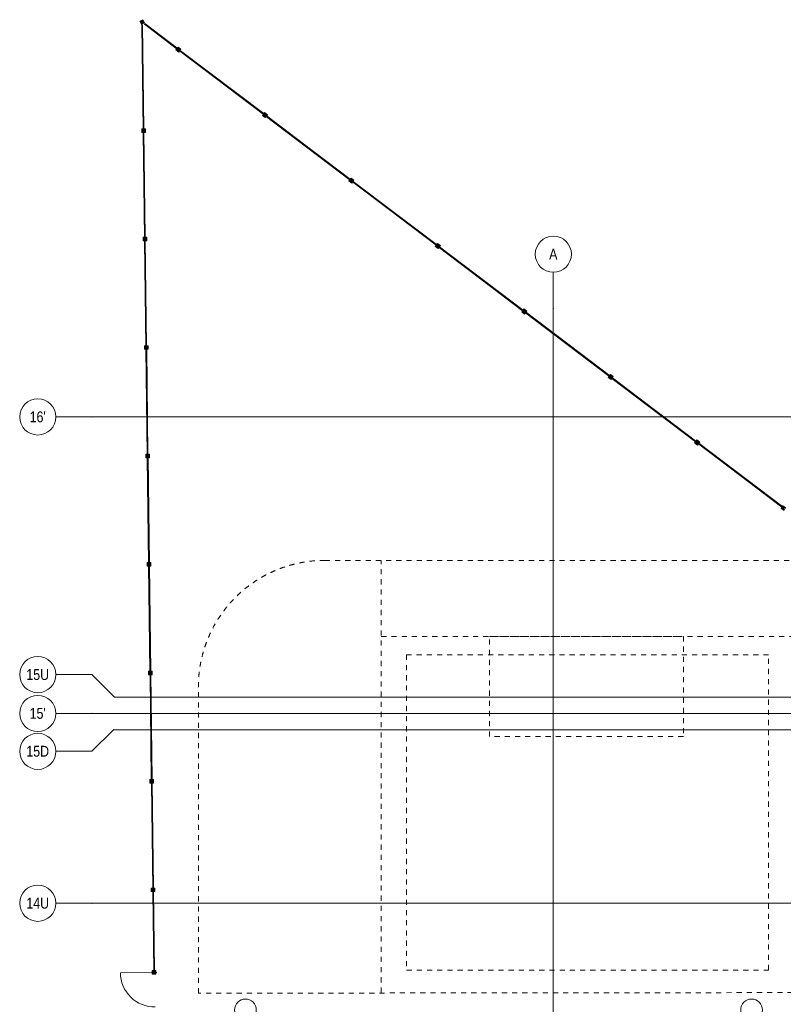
# Model space of a CAD drawing. Header units: millimetres. Extents: x -14761 to 157739, y -22400 to 107990.
# Tile 34 of 190: x -14761 to 6361, y 72955 to 100187. Entities that reach past the tile are written whole.
import ezdxf

# ---------------------------------------------------------------- set-up
doc = ezdxf.new("R2010")
doc.units = ezdxf.units.MM
doc.header["$MEASUREMENT"] = 0
doc.linetypes.add('Wipeout_Contour', pattern=[1000, 0, -1000])
doc.linetypes.add('короткая штриховая', pattern=[282.222222, 141.111111, -141.111111])
for name, color, linetype in [('Интерьер - Мебель', 7, 'Continuous'), ('Местность - Забор', 7, 'Continuous'), ('Элемент Модели - Оси', 7, 'Continuous'), ('Элемент модели - Оси Улица Бани', 7, 'Continuous')]:
    doc.layers.add(name, color=color, linetype=linetype)
doc.styles.add('СГЕНЕРИР_СТИЛЬ_3', font='txt')

msp = doc.modelspace()

# ---------------------------------------------------------------- linework, layer by layer
at = {"layer": 'Интерьер - Мебель', "color": 7, "linetype": 'короткая штриховая', "lineweight": 15}
for p, q in [((-4759, 73279), (-4759, 85233)), ((-4759, 83131), (7249, 83131)), ((-1769, 83131), (3597, 83131)), ((-1769, 80362), (-1769, 83131)), ((3597, 83131), (3597, 80362)), ((5955, 82619), (-4058, 82619)), ((-4058, 82619), (-4058, 73904)), ((5955, 73904), (5955, 82619)), ((3597, 80362), (-1769, 80362)), ((-4058, 73904), (5955, 73904))]:
    msp.add_line(p, q, dxfattribs=at)
msp.add_lwpolyline([(-9819, 73263), (-9819, 81733, -0.414214), (-6319, 85233), (7249, 85233), (7249, 83131), (6689, 83131), (6689, 78057), (7390, 78057), (7390, 76758), (6621, 76758), (6621, 73279)], format="xyb", close=True, dxfattribs=at)
at = {"layer": 'Элемент Модели - Оси', "color": 7, "linetype": 'Continuous', "lineweight": 15}
for p, q in [((0, 92200), (0, 93200)), ((0, 92200), (0, -1975)), ((-12761, 89200), (-13761, 89200)), ((-12761, 89200), (155650, 89200)), ((-12761, 82073), (-13761, 82073)), ((-12137, 81450), (-12761, 82073)), ((-12137, 81450), (155027, 81450)), ((-12761, 81000), (-13761, 81000)), ((-12761, 81000), (155650, 81000)), ((-12163, 80550), (-12761, 79952)), ((-12163, 80550), (155052, 80550)), ((-12761, 79952), (-13761, 79952)), ((-12761, 75750), (-13761, 75750)), ((-12761, 75750), (155650, 75750))]:
    msp.add_line(p, q, dxfattribs=at)
for centre in [(0, 93700), (-14261, 89200), (-14261, 82073), (-14261, 81000), (-14261, 79952), (-14261, 75750)]:
    msp.add_circle(centre, 500, dxfattribs=at)
for p in [(0, 92200), (0, 92200), (-12761, 89200), (-12761, 89200), (-12137, 81450), (-12761, 81000), (-12761, 81000), (-12163, 80550), (-12761, 75750), (-12761, 75750)]:
    msp.add_point(p, dxfattribs=at)
at = {"layer": 'Элемент модели - Оси Улица Бани', "color": 7, "linetype": 'Continuous', "lineweight": 15}
for centre in [(-8517, 72801), (5483, 72801)]:
    msp.add_circle(centre, 300, dxfattribs=at)

# ---------------------------------------------------------------- texts
at = {"layer": 'Элемент Модели - Оси', "color": 30, "lineweight": 5, "true_color": 0xff823e, "char_height": 300, "attachment_point": 4, "style": 'СГЕНЕРИР_СТИЛЬ_3'}
for s, insert in [('\\A1;{\\pql;\\pt0;\\fArial Narrow|b0|i0|c204|p34;A}', (-116, 93702)), ("\\A1;{\\pql;\\pt0;\\fArial Narrow|b0|i0|c204|p34;16'}", (-14486, 89200)), ('\\A1;{\\pql;\\pt0;\\fArial Narrow|b0|i0|c204|p34;15U}', (-14578, 82073)), ("\\A1;{\\pql;\\pt0;\\fArial Narrow|b0|i0|c204|p34;15'}", (-14486, 81000)), ('\\A1;{\\pql;\\pt0;\\fArial Narrow|b0|i0|c204|p34;15D}', (-14578, 79952)), ('\\A1;{\\pql;\\pt0;\\fArial Narrow|b0|i0|c204|p34;14U}', (-14578, 75750))]:
    msp.add_mtext(s, dxfattribs=dict(at, insert=insert))

# ---------------------------------------------------------------- wipeouts: each hides what was drawn before it
at = {"color": 254, "linetype": 'Wipeout_Contour', "lineweight": 0, "ltscale": 788269.218278}
msp.add_wipeout([(-11381, 100036), (-11345, 97170), (-11340, 97170), (-11339, 97140), (-11329, 97140), (-11330, 97170), (-11325, 97170), (-11361, 100036)], dxfattribs=at).dxf.layer = 'Местность - Забор'
at = {"color": 254, "linetype": 'Wipeout_Contour', "lineweight": 0, "ltscale": 1052984.802967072}
msp.add_wipeout([(3998, 88485), (3992, 88477), (4016, 88459), (4013, 88455), (6325, 86704), (6328, 86708), (6352, 86690), (6358, 86698), (6334, 86716), (6337, 86720), (4025, 88471), (4022, 88467)], dxfattribs=at).dxf.layer = 'Местность - Забор'

# ---------------------------------------------------------------- next in the draw order: hatches: boundary and pattern name
at = {"layer": 'Местность - Забор', "linetype": 'Continuous', "lineweight": 0, "true_color": 0x000000}
msp.add_hatch(color=18, dxfattribs=at).paths.add_polyline_path([(6358, 86698), (6352, 86690), (6328, 86708), (6301, 86672), (6381, 86612), (6408, 86648), (6384, 86666), (6390, 86674), (6414, 86656), (6441, 86692), (6361, 86752), (6334, 86716)])

# ---------------------------------------------------------------- next in the draw order: linework, layer by layer
at = {"layer": 'Местность - Забор', "color": 7, "linetype": 'Continuous', "lineweight": 15}
for p, q in [((6328, 86708), (6301, 86672)), ((6301, 86672), (6381, 86612)), ((6328, 86708), (6352, 86690)), ((6361, 86752), (6334, 86716)), ((6334, 86716), (6358, 86698)), ((6358, 86698), (6352, 86690))]:
    msp.add_line(p, q, dxfattribs=at)

# ---------------------------------------------------------------- next in the draw order: wipeouts: each hides what was drawn before it
at = {"color": 254, "linetype": 'Wipeout_Contour', "lineweight": 0, "ltscale": 1155444.96934215}
msp.add_wipeout([(-11343, 97070), (-11307, 94170), (-11302, 94170), (-11302, 94140), (-11292, 94140), (-11292, 94170), (-11287, 94170), (-11323, 97070), (-11328, 97070), (-11329, 97100), (-11339, 97100), (-11338, 97070)], dxfattribs=at).dxf.layer = 'Местность - Забор'
at = {"color": 254, "linetype": 'Wipeout_Contour', "lineweight": 0, "ltscale": 1073400.797061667}
msp.add_wipeout([(1607, 90296), (1601, 90288), (1625, 90270), (1622, 90266), (3934, 88515), (3937, 88519), (3961, 88501), (3967, 88509), (3943, 88527), (3946, 88531), (1634, 90282), (1631, 90278)], dxfattribs=at).dxf.layer = 'Местность - Забор'

# ---------------------------------------------------------------- next in the draw order: hatches: boundary and pattern name
at = {"layer": 'Местность - Забор', "linetype": 'Continuous', "lineweight": 0, "true_color": 0x000000}
for points in [[(-11339, 97100), (-11329, 97100), (-11328, 97070), (-11283, 97070), (-11285, 97170), (-11330, 97170), (-11329, 97140), (-11339, 97140), (-11340, 97170), (-11385, 97169), (-11383, 97069), (-11338, 97070)], [(3967, 88509), (3961, 88501), (3937, 88519), (3909, 88484), (3989, 88423), (4016, 88459), (3992, 88477), (3998, 88485), (4022, 88467), (4050, 88503), (3970, 88563), (3943, 88527)], [(6349, 86686), (6361, 86702), (4001, 88489), (3989, 88473)]]:
    msp.add_hatch(color=18, dxfattribs=at).paths.add_polyline_path(points)

# ---------------------------------------------------------------- next in the draw order: linework, layer by layer
at = {"layer": 'Местность - Забор', "color": 7, "linetype": 'Continuous', "lineweight": 15}
for p, q in [((-11340, 97170), (-11385, 97169)), ((-11385, 97169), (-11383, 97069)), ((-11338, 97070), (-11383, 97069)), ((-11340, 97170), (-11339, 97140)), ((-11329, 97140), (-11339, 97140)), ((-11339, 97100), (-11338, 97070)), ((-11329, 97100), (-11339, 97100)), ((-11330, 97170), (-11329, 97140)), ((-11285, 97170), (-11330, 97170)), ((-11329, 97100), (-11328, 97070)), ((-11283, 97070), (-11328, 97070)), ((-11285, 97170), (-11283, 97070)), ((3937, 88519), (3909, 88484)), ((3937, 88519), (3961, 88501)), ((3970, 88563), (3943, 88527)), ((3943, 88527), (3967, 88509)), ((3967, 88509), (3961, 88501)), ((3970, 88563), (4050, 88503)), ((4050, 88503), (4022, 88467)), ((3909, 88484), (3989, 88423)), ((4016, 88459), (3989, 88423)), ((3998, 88485), (3992, 88477)), ((3992, 88477), (4016, 88459)), ((3998, 88485), (4022, 88467))]:
    msp.add_line(p, q, dxfattribs=at)
at = {"layer": 'Местность - Забор', "color": 7, "linetype": 'Continuous', "lineweight": 15, "flags": 128}
msp.add_lwpolyline([(6349, 86686), (6361, 86702), (4001, 88489), (3989, 88473)], close=True, dxfattribs=at)
for points in [[(6325, 86704), (4013, 88455)], [(6337, 86720), (4025, 88471)]]:
    msp.add_lwpolyline(points, dxfattribs=at)

# ---------------------------------------------------------------- next in the draw order: wipeouts: each hides what was drawn before it
at = {"color": 254, "linetype": 'Wipeout_Contour', "lineweight": 0, "ltscale": 1119650.837949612}
msp.add_wipeout([(-11301, 94070), (-11306, 94070), (-11270, 91170), (-11265, 91170), (-11264, 91140), (-11254, 91140), (-11255, 91170), (-11250, 91170), (-11286, 94070), (-11291, 94070), (-11291, 94100), (-11301, 94100)], dxfattribs=at).dxf.layer = 'Местность - Забор'
at = {"color": 254, "linetype": 'Wipeout_Contour', "lineweight": 0, "ltscale": 1094620.346198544}
msp.add_wipeout([(-785, 92108), (-791, 92100), (-767, 92081), (-770, 92078), (1542, 90327), (1545, 90331), (1569, 90313), (1575, 90320), (1551, 90339), (1554, 90343), (-758, 92093), (-761, 92089)], dxfattribs=at).dxf.layer = 'Местность - Забор'

# ---------------------------------------------------------------- next in the draw order: hatches: boundary and pattern name
at = {"layer": 'Местность - Забор', "linetype": 'Continuous', "lineweight": 0, "true_color": 0x000000}
for points in [[(-11324, 97100), (-11344, 97100), (-11307, 94140), (-11287, 94140)], [(-11301, 94100), (-11291, 94100), (-11291, 94070), (-11246, 94071), (-11247, 94171), (-11292, 94170), (-11292, 94140), (-11302, 94140), (-11302, 94170), (-11347, 94169), (-11346, 94069), (-11301, 94070)], [(1575, 90320), (1569, 90313), (1545, 90331), (1518, 90295), (1598, 90234), (1625, 90270), (1601, 90288), (1607, 90296), (1631, 90278), (1658, 90314), (1578, 90374), (1551, 90339)], [(3958, 88497), (3970, 88513), (1610, 90300), (1598, 90284)]]:
    msp.add_hatch(color=18, dxfattribs=at).paths.add_polyline_path(points)

# ---------------------------------------------------------------- next in the draw order: linework, layer by layer
at = {"layer": 'Местность - Забор', "color": 7, "linetype": 'Continuous', "lineweight": 15}
for p, q in [((-11302, 94170), (-11347, 94169)), ((-11347, 94169), (-11346, 94069)), ((-11301, 94070), (-11346, 94069)), ((-11302, 94170), (-11302, 94140)), ((-11292, 94140), (-11302, 94140)), ((-11301, 94100), (-11301, 94070)), ((-11291, 94100), (-11301, 94100)), ((-11247, 94171), (-11292, 94170)), ((-11292, 94170), (-11292, 94140)), ((-11291, 94100), (-11291, 94070)), ((-11246, 94071), (-11291, 94070)), ((-11247, 94171), (-11246, 94071)), ((1545, 90331), (1518, 90295)), ((1518, 90295), (1598, 90234)), ((1545, 90331), (1569, 90313)), ((1578, 90374), (1551, 90339)), ((1551, 90339), (1575, 90320)), ((1575, 90320), (1569, 90313)), ((1578, 90374), (1658, 90314)), ((1625, 90270), (1598, 90234)), ((1607, 90296), (1601, 90288)), ((1601, 90288), (1625, 90270)), ((1607, 90296), (1631, 90278)), ((1658, 90314), (1631, 90278))]:
    msp.add_line(p, q, dxfattribs=at)
at = {"layer": 'Местность - Забор', "color": 7, "linetype": 'Continuous', "lineweight": 15, "flags": 128}
for points in [[(-11324, 97100), (-11344, 97100), (-11307, 94140), (-11287, 94140)], [(3958, 88497), (3970, 88513), (1610, 90300), (1598, 90284)]]:
    msp.add_lwpolyline(points, close=True, dxfattribs=at)
for points in [[(-11343, 97070), (-11307, 94170)], [(-11323, 97070), (-11287, 94170)], [(3934, 88515), (1622, 90266)], [(3946, 88531), (1634, 90282)]]:
    msp.add_lwpolyline(points, dxfattribs=at)

# ---------------------------------------------------------------- next in the draw order: wipeouts: each hides what was drawn before it
at = {"color": 254, "linetype": 'Wipeout_Contour', "lineweight": 0, "ltscale": 1116597.653995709}
msp.add_wipeout([(-3182, 93911), (-3158, 93893), (-3161, 93889), (-849, 92138), (-846, 92142), (-823, 92124), (-816, 92132), (-840, 92150), (-837, 92154), (-3149, 93905), (-3152, 93901), (-3176, 93919)], dxfattribs=at).dxf.layer = 'Местность - Забор'
at = {"color": 254, "linetype": 'Wipeout_Contour', "lineweight": 0, "ltscale": 1083870.352899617}
msp.add_wipeout([(-11263, 91070), (-11268, 91070), (-11232, 88170), (-11227, 88170), (-11227, 88140), (-11217, 88140), (-11217, 88170), (-11212, 88170), (-11248, 91070), (-11253, 91070), (-11254, 91100), (-11264, 91100)], dxfattribs=at).dxf.layer = 'Местность - Забор'

# ---------------------------------------------------------------- next in the draw order: hatches: boundary and pattern name
at = {"layer": 'Местность - Забор', "linetype": 'Continuous', "lineweight": 0, "true_color": 0x000000}
for points in [[(-11286, 94100), (-11306, 94100), (-11269, 91140), (-11249, 91140)], [(-816, 92132), (-823, 92124), (-846, 92142), (-874, 92106), (-794, 92046), (-767, 92081), (-791, 92100), (-785, 92108), (-761, 92089), (-734, 92125), (-813, 92186), (-840, 92150)], [(1566, 90309), (1578, 90324), (-782, 92112), (-794, 92096)], [(-11264, 91100), (-11254, 91100), (-11253, 91070), (-11208, 91071), (-11210, 91171), (-11255, 91170), (-11254, 91140), (-11264, 91140), (-11265, 91170), (-11310, 91169), (-11308, 91070), (-11263, 91070)]]:
    msp.add_hatch(color=18, dxfattribs=at).paths.add_polyline_path(points)

# ---------------------------------------------------------------- next in the draw order: linework, layer by layer
at = {"layer": 'Местность - Забор', "color": 7, "linetype": 'Continuous', "lineweight": 15}
for p, q in [((-846, 92142), (-874, 92106)), ((-874, 92106), (-794, 92046)), ((-846, 92142), (-823, 92124)), ((-813, 92186), (-840, 92150)), ((-840, 92150), (-816, 92132)), ((-816, 92132), (-823, 92124)), ((-813, 92186), (-734, 92125)), ((-767, 92081), (-794, 92046)), ((-785, 92108), (-791, 92100)), ((-791, 92100), (-767, 92081)), ((-785, 92108), (-761, 92089)), ((-734, 92125), (-761, 92089)), ((-11265, 91170), (-11310, 91169)), ((-11310, 91169), (-11308, 91070)), ((-11263, 91070), (-11308, 91070)), ((-11265, 91170), (-11264, 91140)), ((-11254, 91140), (-11264, 91140)), ((-11264, 91100), (-11263, 91070)), ((-11254, 91100), (-11264, 91100)), ((-11210, 91171), (-11255, 91170)), ((-11255, 91170), (-11254, 91140)), ((-11254, 91100), (-11253, 91070)), ((-11208, 91071), (-11253, 91070)), ((-11210, 91171), (-11208, 91071))]:
    msp.add_line(p, q, dxfattribs=at)
at = {"layer": 'Местность - Забор', "color": 7, "linetype": 'Continuous', "lineweight": 15, "flags": 128}
for points in [[(-11286, 94100), (-11306, 94100), (-11269, 91140), (-11249, 91140)], [(1566, 90309), (1578, 90324), (-782, 92112), (-794, 92096)]]:
    msp.add_lwpolyline(points, close=True, dxfattribs=at)
for points in [[(-11306, 94070), (-11270, 91170)], [(-11286, 94070), (-11250, 91170)], [(1542, 90327), (-770, 92078)], [(1554, 90343), (-758, 92093)]]:
    msp.add_lwpolyline(points, dxfattribs=at)

# ---------------------------------------------------------------- next in the draw order: wipeouts: each hides what was drawn before it
at = {"color": 254, "linetype": 'Wipeout_Contour', "lineweight": 0, "ltscale": 1139288.879598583}
msp.add_wipeout([(-5568, 95730), (-5574, 95722), (-5550, 95704), (-5553, 95700), (-3241, 93949), (-3238, 93953), (-3214, 93935), (-3208, 93943), (-3232, 93961), (-3229, 93965), (-5541, 95716), (-5544, 95712)], dxfattribs=at).dxf.layer = 'Местность - Забор'
at = {"color": 254, "linetype": 'Wipeout_Contour', "lineweight": 0, "ltscale": 1048104.914137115}
msp.add_wipeout([(-11231, 88070), (-11195, 85170), (-11190, 85171), (-11189, 85141), (-11179, 85141), (-11180, 85171), (-11175, 85171), (-11211, 88070), (-11216, 88070), (-11216, 88100), (-11226, 88100), (-11226, 88070)], dxfattribs=at).dxf.layer = 'Местность - Забор'

# ---------------------------------------------------------------- next in the draw order: hatches: boundary and pattern name
at = {"layer": 'Местность - Забор', "linetype": 'Continuous', "lineweight": 0, "true_color": 0x000000}
for points in [[(-3208, 93943), (-3214, 93935), (-3238, 93953), (-3265, 93917), (-3185, 93857), (-3158, 93893), (-3182, 93911), (-3176, 93919), (-3152, 93901), (-3125, 93937), (-3205, 93997), (-3232, 93961)], [(-826, 92120), (-813, 92136), (-3173, 93923), (-3185, 93907)], [(-11249, 91100), (-11269, 91100), (-11232, 88140), (-11212, 88140)], [(-11226, 88100), (-11216, 88100), (-11216, 88070), (-11171, 88071), (-11172, 88171), (-11217, 88170), (-11217, 88140), (-11227, 88140), (-11227, 88170), (-11272, 88170), (-11271, 88070), (-11226, 88070)]]:
    msp.add_hatch(color=18, dxfattribs=at).paths.add_polyline_path(points)

# ---------------------------------------------------------------- next in the draw order: linework, layer by layer
at = {"layer": 'Местность - Забор', "color": 7, "linetype": 'Continuous', "lineweight": 15}
for p, q in [((-3238, 93953), (-3265, 93917)), ((-3238, 93953), (-3214, 93935)), ((-3205, 93997), (-3232, 93961)), ((-3232, 93961), (-3208, 93943)), ((-3205, 93997), (-3125, 93937)), ((-3265, 93917), (-3185, 93857)), ((-3208, 93943), (-3214, 93935)), ((-3158, 93893), (-3185, 93857)), ((-3176, 93919), (-3182, 93911)), ((-3182, 93911), (-3158, 93893)), ((-3176, 93919), (-3152, 93901)), ((-3125, 93937), (-3152, 93901)), ((-11272, 88170), (-11271, 88070)), ((-11227, 88170), (-11272, 88170)), ((-11226, 88070), (-11271, 88070)), ((-11227, 88170), (-11227, 88140)), ((-11217, 88140), (-11227, 88140)), ((-11226, 88100), (-11226, 88070)), ((-11216, 88100), (-11226, 88100)), ((-11172, 88171), (-11217, 88170)), ((-11217, 88170), (-11217, 88140)), ((-11216, 88100), (-11216, 88070)), ((-11171, 88071), (-11216, 88070)), ((-11172, 88171), (-11171, 88071))]:
    msp.add_line(p, q, dxfattribs=at)
at = {"layer": 'Местность - Забор', "color": 7, "linetype": 'Continuous', "lineweight": 15, "flags": 128}
for points in [[(-826, 92120), (-813, 92136), (-3173, 93923), (-3185, 93907)], [(-11249, 91100), (-11269, 91100), (-11232, 88140), (-11212, 88140)]]:
    msp.add_lwpolyline(points, close=True, dxfattribs=at)
for points in [[(-849, 92138), (-3161, 93889)], [(-837, 92154), (-3149, 93905)], [(-11268, 91070), (-11232, 88170)], [(-11248, 91070), (-11212, 88170)]]:
    msp.add_lwpolyline(points, dxfattribs=at)

# ---------------------------------------------------------------- next in the draw order: wipeouts: each hides what was drawn before it
at = {"color": 254, "linetype": 'Wipeout_Contour', "lineweight": 0, "ltscale": 1162652.231860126}
msp.add_wipeout([(-7959, 97541), (-7965, 97533), (-7941, 97515), (-7944, 97511), (-5633, 95760), (-5630, 95764), (-5606, 95746), (-5600, 95754), (-5623, 95772), (-5620, 95776), (-7932, 97527), (-7935, 97523)], dxfattribs=at).dxf.layer = 'Местность - Забор'
at = {"color": 254, "linetype": 'Wipeout_Contour', "lineweight": 0, "ltscale": 1012356.117554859}
msp.add_wipeout([(-11193, 85070), (-11157, 82171), (-11152, 82171), (-11152, 82141), (-11142, 82141), (-11142, 82171), (-11137, 82171), (-11173, 85071), (-11178, 85071), (-11179, 85101), (-11189, 85101), (-11188, 85071)], dxfattribs=at).dxf.layer = 'Местность - Забор'

# ---------------------------------------------------------------- next in the draw order: hatches: boundary and pattern name
at = {"layer": 'Местность - Забор', "linetype": 'Continuous', "lineweight": 0, "true_color": 0x000000}
for points in [[(-5600, 95754), (-5606, 95746), (-5630, 95764), (-5657, 95728), (-5577, 95668), (-5550, 95704), (-5574, 95722), (-5568, 95730), (-5544, 95712), (-5517, 95748), (-5596, 95808), (-5623, 95772)], [(-3217, 93931), (-3205, 93947), (-5565, 95734), (-5577, 95718)], [(-11211, 88100), (-11231, 88100), (-11194, 85140), (-11174, 85141)], [(-11189, 85101), (-11179, 85101), (-11178, 85071), (-11133, 85071), (-11135, 85171), (-11180, 85171), (-11179, 85141), (-11189, 85141), (-11190, 85171), (-11235, 85170), (-11233, 85070), (-11188, 85071)]]:
    msp.add_hatch(color=18, dxfattribs=at).paths.add_polyline_path(points)

# ---------------------------------------------------------------- next in the draw order: linework, layer by layer
at = {"layer": 'Местность - Забор', "color": 7, "linetype": 'Continuous', "lineweight": 15}
for p, q in [((-5630, 95764), (-5657, 95728)), ((-5657, 95728), (-5577, 95668)), ((-5630, 95764), (-5606, 95746)), ((-5596, 95808), (-5623, 95772)), ((-5623, 95772), (-5600, 95754)), ((-5600, 95754), (-5606, 95746)), ((-5596, 95808), (-5517, 95748)), ((-5550, 95704), (-5577, 95668)), ((-5568, 95730), (-5574, 95722)), ((-5574, 95722), (-5550, 95704)), ((-5568, 95730), (-5544, 95712)), ((-5517, 95748), (-5544, 95712)), ((-11190, 85171), (-11235, 85170)), ((-11235, 85170), (-11233, 85070)), ((-11188, 85071), (-11233, 85070)), ((-11190, 85171), (-11189, 85141)), ((-11179, 85141), (-11189, 85141)), ((-11189, 85101), (-11188, 85071)), ((-11179, 85101), (-11189, 85101)), ((-11180, 85171), (-11179, 85141)), ((-11135, 85171), (-11180, 85171)), ((-11179, 85101), (-11178, 85071)), ((-11133, 85071), (-11178, 85071)), ((-11135, 85171), (-11133, 85071))]:
    msp.add_line(p, q, dxfattribs=at)
at = {"layer": 'Местность - Забор', "color": 7, "linetype": 'Continuous', "lineweight": 15, "flags": 128}
for points in [[(-3217, 93931), (-3205, 93947), (-5565, 95734), (-5577, 95718)], [(-11211, 88100), (-11231, 88100), (-11194, 85140), (-11174, 85141)]]:
    msp.add_lwpolyline(points, close=True, dxfattribs=at)
for points in [[(-3241, 93949), (-5553, 95700)], [(-3229, 93965), (-5541, 95716)], [(-11231, 88070), (-11195, 85170)], [(-11211, 88070), (-11175, 85171)]]:
    msp.add_lwpolyline(points, dxfattribs=at)

# ---------------------------------------------------------------- next in the draw order: wipeouts: each hides what was drawn before it
at = {"color": 254, "linetype": 'Wipeout_Contour', "lineweight": 0, "ltscale": 1186648.017581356}
msp.add_wipeout([(-10357, 99345), (-10333, 99326), (-10336, 99322), (-8024, 97572), (-8021, 97576), (-7997, 97557), (-7991, 97565), (-8015, 97584), (-8012, 97588), (-10324, 99338), (-10327, 99334), (-10351, 99353)], dxfattribs=at).dxf.layer = 'Местность - Забор'
at = {"color": 254, "linetype": 'Wipeout_Contour', "lineweight": 0, "ltscale": 976625.792741}
msp.add_wipeout([(-11151, 82071), (-11156, 82071), (-11120, 79171), (-11115, 79171), (-11114, 79141), (-11104, 79141), (-11105, 79171), (-11100, 79171), (-11136, 82071), (-11141, 82071), (-11141, 82101), (-11151, 82101)], dxfattribs=at).dxf.layer = 'Местность - Забор'

# ---------------------------------------------------------------- next in the draw order: hatches: boundary and pattern name
at = {"layer": 'Местность - Забор', "linetype": 'Continuous', "lineweight": 0, "true_color": 0x000000}
for points in [[(-7991, 97565), (-7997, 97557), (-8021, 97576), (-8048, 97540), (-7968, 97479), (-7941, 97515), (-7965, 97533), (-7959, 97541), (-7935, 97523), (-7908, 97559), (-7988, 97619), (-8015, 97584)], [(-5609, 95742), (-5597, 95758), (-7956, 97545), (-7968, 97529)], [(-11174, 85101), (-11194, 85100), (-11157, 82141), (-11137, 82141)], [(-11151, 82101), (-11141, 82101), (-11141, 82071), (-11096, 82071), (-11097, 82171), (-11142, 82171), (-11142, 82141), (-11152, 82141), (-11152, 82171), (-11197, 82170), (-11196, 82070), (-11151, 82071)]]:
    msp.add_hatch(color=18, dxfattribs=at).paths.add_polyline_path(points)

# ---------------------------------------------------------------- next in the draw order: linework, layer by layer
at = {"layer": 'Местность - Забор', "color": 7, "linetype": 'Continuous', "lineweight": 15}
for p, q in [((-8021, 97576), (-8048, 97540)), ((-8048, 97540), (-7968, 97479)), ((-8021, 97576), (-7997, 97557)), ((-7988, 97619), (-8015, 97584)), ((-8015, 97584), (-7991, 97565)), ((-7991, 97565), (-7997, 97557)), ((-7988, 97619), (-7908, 97559)), ((-7941, 97515), (-7968, 97479)), ((-7959, 97541), (-7965, 97533)), ((-7965, 97533), (-7941, 97515)), ((-7959, 97541), (-7935, 97523)), ((-7908, 97559), (-7935, 97523)), ((-11152, 82171), (-11197, 82170)), ((-11197, 82170), (-11196, 82070)), ((-11151, 82071), (-11196, 82070)), ((-11152, 82171), (-11152, 82141)), ((-11142, 82141), (-11152, 82141)), ((-11151, 82101), (-11151, 82071)), ((-11141, 82101), (-11151, 82101)), ((-11142, 82171), (-11142, 82141)), ((-11097, 82171), (-11142, 82171)), ((-11141, 82101), (-11141, 82071)), ((-11096, 82071), (-11141, 82071)), ((-11097, 82171), (-11096, 82071))]:
    msp.add_line(p, q, dxfattribs=at)
at = {"layer": 'Местность - Забор', "color": 7, "linetype": 'Continuous', "lineweight": 15, "flags": 128}
for points in [[(-5609, 95742), (-5597, 95758), (-7956, 97545), (-7968, 97529)], [(-11174, 85101), (-11194, 85100), (-11157, 82141), (-11137, 82141)]]:
    msp.add_lwpolyline(points, close=True, dxfattribs=at)
for points in [[(-5633, 95760), (-7944, 97511)], [(-5620, 95776), (-7932, 97527)], [(-11193, 85070), (-11157, 82171)], [(-11173, 85071), (-11137, 82171)]]:
    msp.add_lwpolyline(points, dxfattribs=at)

# ---------------------------------------------------------------- next in the draw order: wipeouts: each hides what was drawn before it
at = {"color": 254, "linetype": 'Wipeout_Contour', "lineweight": 0, "ltscale": 800974.603678}
msp.add_wipeout([(-11299, 100077), (-11311, 100061), (-10416, 99383), (-10413, 99387), (-10389, 99369), (-10383, 99377), (-10407, 99395), (-10404, 99399)], dxfattribs=at).dxf.layer = 'Местность - Забор'
at = {"color": 254, "linetype": 'Wipeout_Contour', "lineweight": 0, "ltscale": 940916.046978}
msp.add_wipeout([(-11118, 79071), (-11082, 76171), (-11077, 76171), (-11077, 76141), (-11067, 76141), (-11067, 76171), (-11062, 76171), (-11098, 79071), (-11103, 79071), (-11104, 79101), (-11114, 79101), (-11113, 79071)], dxfattribs=at).dxf.layer = 'Местность - Забор'

# ---------------------------------------------------------------- next in the draw order: hatches: boundary and pattern name
at = {"layer": 'Местность - Забор', "linetype": 'Continuous', "lineweight": 0, "true_color": 0x000000}
for points in [[(-11439, 100142), (-11394, 100052), (-11304, 100097), (-11350, 100187)], [(-11361, 100036), (-11381, 100036), (-11344, 97140), (-11324, 97140)], [(-10392, 99365), (-10380, 99381), (-11299, 100077), (-11311, 100061)], [(-10383, 99377), (-10389, 99369), (-10413, 99387), (-10440, 99351), (-10360, 99291), (-10333, 99326), (-10357, 99345), (-10351, 99353), (-10327, 99334), (-10300, 99370), (-10379, 99431), (-10407, 99395)], [(-8000, 97553), (-7988, 97569), (-10348, 99357), (-10360, 99341)], [(-11136, 82101), (-11156, 82101), (-11119, 79141), (-11099, 79141)], [(-11114, 79101), (-11104, 79101), (-11103, 79071), (-11058, 79072), (-11060, 79172), (-11105, 79171), (-11104, 79141), (-11114, 79141), (-11115, 79171), (-11160, 79170), (-11158, 79070), (-11113, 79071)]]:
    msp.add_hatch(color=18, dxfattribs=at).paths.add_polyline_path(points)

# ---------------------------------------------------------------- next in the draw order: linework, layer by layer
at = {"layer": 'Местность - Забор', "color": 7, "linetype": 'Continuous', "lineweight": 15}
for p, q in [((-11350, 100187), (-11439, 100142)), ((-11439, 100142), (-11394, 100052)), ((-11304, 100097), (-11394, 100052)), ((-11350, 100187), (-11304, 100097)), ((-10379, 99431), (-10407, 99395)), ((-10407, 99395), (-10383, 99377)), ((-10379, 99431), (-10300, 99370)), ((-10413, 99387), (-10440, 99351)), ((-10440, 99351), (-10360, 99291)), ((-10413, 99387), (-10389, 99369)), ((-10383, 99377), (-10389, 99369)), ((-10333, 99326), (-10360, 99291)), ((-10351, 99353), (-10357, 99345)), ((-10357, 99345), (-10333, 99326)), ((-10351, 99353), (-10327, 99334)), ((-10300, 99370), (-10327, 99334)), ((-11115, 79171), (-11160, 79170)), ((-11160, 79170), (-11158, 79070)), ((-11113, 79071), (-11158, 79070)), ((-11115, 79171), (-11114, 79141)), ((-11104, 79141), (-11114, 79141)), ((-11114, 79101), (-11113, 79071)), ((-11104, 79101), (-11114, 79101)), ((-11060, 79172), (-11105, 79171)), ((-11105, 79171), (-11104, 79141)), ((-11104, 79101), (-11103, 79071)), ((-11058, 79072), (-11103, 79071)), ((-11060, 79172), (-11058, 79072))]:
    msp.add_line(p, q, dxfattribs=at)
at = {"layer": 'Местность - Забор', "color": 7, "linetype": 'Continuous', "lineweight": 15, "flags": 128}
for points in [[(-11381, 100036), (-11345, 97170)], [(-11361, 100036), (-11381, 100036)], [(-11361, 100036), (-11325, 97170)], [(-11311, 100061), (-11299, 100077)], [(-10416, 99383), (-11311, 100061)], [(-10404, 99399), (-11299, 100077)], [(-8024, 97572), (-10336, 99322)], [(-8012, 97588), (-10324, 99338)], [(-11156, 82071), (-11120, 79171)], [(-11136, 82071), (-11100, 79171)]]:
    msp.add_lwpolyline(points, dxfattribs=at)
for points in [[(-11361, 100036), (-11381, 100036), (-11344, 97140), (-11324, 97140)], [(-10392, 99365), (-10380, 99381), (-11299, 100077), (-11311, 100061)], [(-8000, 97553), (-7988, 97569), (-10348, 99357), (-10360, 99341)], [(-11136, 82101), (-11156, 82101), (-11119, 79141), (-11099, 79141)]]:
    msp.add_lwpolyline(points, close=True, dxfattribs=at)

# ---------------------------------------------------------------- next in the draw order: wipeouts: each hides what was drawn before it
at = {"color": 254, "linetype": 'Wipeout_Contour', "lineweight": 0, "ltscale": 909492.552944}
msp.add_wipeout([(-11081, 76071), (-11054, 73889), (-11049, 73889), (-11048, 73859), (-11038, 73859), (-11039, 73889), (-11034, 73889), (-11061, 76071), (-11066, 76071), (-11066, 76101), (-11076, 76101), (-11076, 76071)], dxfattribs=at).dxf.layer = 'Местность - Забор'

# ---------------------------------------------------------------- next in the draw order: hatches: boundary and pattern name
at = {"layer": 'Местность - Забор', "linetype": 'Continuous', "lineweight": 0, "true_color": 0x000000}
for points in [[(-11099, 79101), (-11119, 79101), (-11082, 76141), (-11062, 76141)], [(-11076, 76101), (-11066, 76101), (-11066, 76071), (-11021, 76072), (-11022, 76172), (-11067, 76171), (-11067, 76141), (-11077, 76141), (-11077, 76171), (-11122, 76171), (-11121, 76071), (-11076, 76071)], [(-11061, 76101), (-11081, 76101), (-11053, 73859), (-11033, 73859)], [(-11048, 73859), (-11049, 73889), (-11094, 73888), (-11092, 73788), (-11047, 73789), (-11048, 73819), (-11038, 73819), (-11037, 73789), (-10992, 73789), (-10994, 73889), (-11039, 73889), (-11038, 73859)]]:
    msp.add_hatch(color=18, dxfattribs=at).paths.add_polyline_path(points)

# ---------------------------------------------------------------- next in the draw order: linework, layer by layer
at = {"layer": 'Местность - Забор', "color": 7, "linetype": 'Continuous', "lineweight": 15}
for p, q in [((-11122, 76171), (-11121, 76071)), ((-11077, 76171), (-11122, 76171)), ((-11076, 76071), (-11121, 76071)), ((-11077, 76171), (-11077, 76141)), ((-11067, 76141), (-11077, 76141)), ((-11076, 76101), (-11076, 76071)), ((-11066, 76101), (-11076, 76101)), ((-11022, 76172), (-11067, 76171)), ((-11067, 76171), (-11067, 76141)), ((-11066, 76101), (-11066, 76071)), ((-11021, 76072), (-11066, 76071)), ((-11022, 76172), (-11021, 76072)), ((-11023, 73836), (-11976, 73824)), ((-11049, 73889), (-11094, 73888)), ((-11094, 73888), (-11092, 73788)), ((-11049, 73889), (-11048, 73859)), ((-11038, 73859), (-11048, 73859)), ((-11048, 73819), (-11047, 73789)), ((-11038, 73819), (-11048, 73819)), ((-11039, 73889), (-11038, 73859)), ((-10994, 73889), (-11039, 73889)), ((-11038, 73819), (-11037, 73789)), ((-10968, 73837), (-11023, 73836)), ((-11023, 73836), (-10968, 73837)), ((-10994, 73889), (-10992, 73789)), ((-11047, 73789), (-11092, 73788)), ((-10992, 73789), (-11037, 73789))]:
    msp.add_line(p, q, dxfattribs=at)
at = {"layer": 'Местность - Забор', "color": 7, "linetype": 'Continuous', "lineweight": 15, "flags": 128}
for points in [[(-11099, 79101), (-11119, 79101), (-11082, 76141), (-11062, 76141)], [(-11061, 76101), (-11081, 76101), (-11053, 73859), (-11033, 73859)]]:
    msp.add_lwpolyline(points, close=True, dxfattribs=at)
for points in [[(-11118, 79071), (-11082, 76171)], [(-11098, 79071), (-11062, 76171)], [(-11081, 76071), (-11054, 73889)], [(-11061, 76071), (-11034, 73889)]]:
    msp.add_lwpolyline(points, dxfattribs=at)
at = {"layer": 'Местность - Забор', "color": 7, "linetype": 'Continuous', "lineweight": 15}
msp.add_arc((-11023, 73836), 953, 180.7166, 270.7166, dxfattribs=at)

doc.saveas('drawing.dxf')
